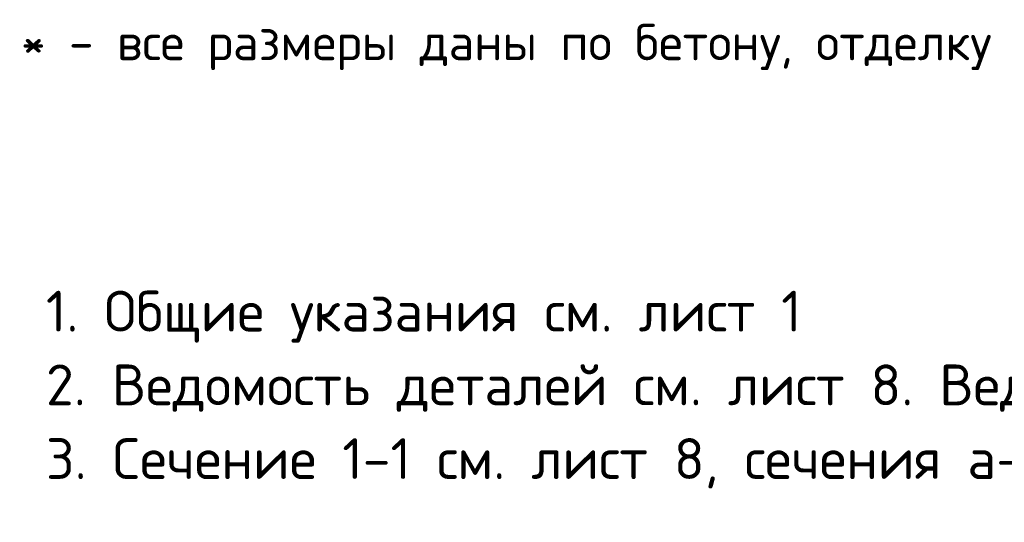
# Model space of a CAD drawing. Header units: millimetres. Extents: x 0 to 21005, y -5 to 14850.
# Tile 8 of 10: x 11410 to 14789, y 3051 to 4776. Entities that reach past the tile are written whole.
import ezdxf

# ---------------------------------------------------------------- set-up
doc = ezdxf.new("R2010")
doc.units = ezdxf.units.MM
doc.layers.add('Standard', color=7, linetype='Continuous', lineweight=25)
doc.styles.add('ISOCPEUR', font='txt')

msp = doc.modelspace()

# ---------------------------------------------------------------- texts
at = {"layer": 'Standard', "color": 7, "linetype": 'Continuous', "lineweight": 25, "transparency": 33554687, "insert": (13682.6, 4761.5), "char_height": 125, "width": 4649.661, "attachment_point": 2, "style": 'ISOCPEUR'}
msp.add_mtext('\\A1;{\\fISOCPEUR|i0|b0;\\H125.000000;\\W1.000000;\\C7;* - все размеры даны по бетону, отделку см. альбом АР}\\P', dxfattribs=at)
at = {"layer": 'Standard', "color": 7, "linetype": 'Continuous', "lineweight": 13, "transparency": 33554687, "insert": (11500, 3845.3), "char_height": 140, "width": 6519.45, "attachment_point": 1, "line_spacing_factor": 1.084337}
msp.add_mtext('\\A1;{\\fISOCPEUR|i0|b0;\\H139.999998;\\W1.000000;\\C7;1. Общие указания см. лист 1}\\P{\\fISOCPEUR|i0|b0;\\H139.999998;\\W1.000000;\\C7;2. Ведомость деталей см. лист 8. Ведомость расхода стали см. лист 1.1}\\P{\\fISOCPEUR|i0|b0;\\H139.999998;\\W1.000000;\\C7;3. Сечение 1-1 см. лист 8, сечения а-а...в-в см. лист 6}\\P', dxfattribs=at)

doc.saveas('drawing.dxf')
